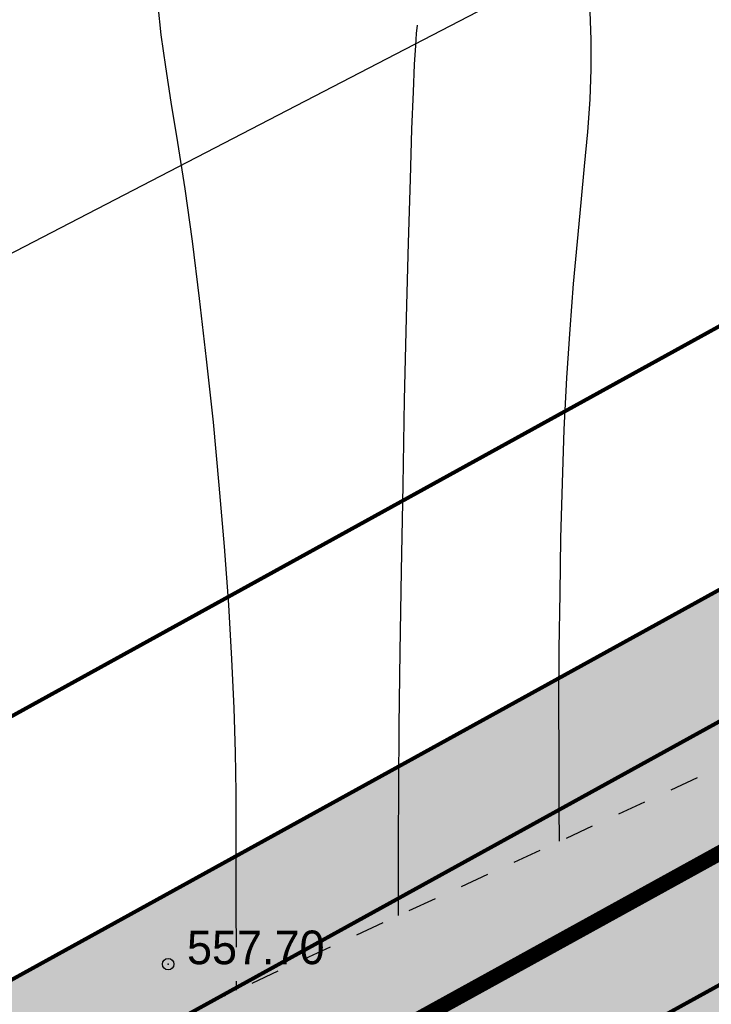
# Model space of a CAD drawing. Extents: x 0 to 361260, y 0 to 4201817.
# Tile 168 of 256: x 360046 to 360064, y 4200808 to 4200834. Entities that reach past the tile are written whole.
import ezdxf

# ---------------------------------------------------------------- set-up
doc = ezdxf.new("R2010")
doc.units = 0
doc.header["$LTSCALE"] = 0.5
doc.header["$MEASUREMENT"] = 0
doc.header["$PDMODE"] = 32
doc.header["$PDSIZE"] = 0.3
for name, pattern in [('CONTI', [0]), ('STRIH_1', [3, 2, -1]), ('Д_ТРОТ_ТРУБА', [3, 1.5, -1.5])]:
    doc.linetypes.add(name, pattern=pattern)
for name, color, linetype in [('(004) Точки рельефа', 7, 'Continuous'), ('(014) Водопровод', 5, 'ИК_Водопровод -------в--------'), ('(025) Дорога', 7, 'Continuous'), ('GORIZDEFAULT', 32, 'CONTI'), ('PI_TTDEFAULT', 5, 'CONTI'), ('Штрих Стекло', 7, 'Continuous')]:
    doc.layers.add(name, color=color, linetype=linetype)
doc.styles.add('D-431', font='txt')
doc.linetypes.add('ИК_Водопровод -------в--------', pattern='A,9,-0.6,["В",Standard,S=1.2,R=0,X=0,Y=-0.6],-1.2', length=10.8)

msp = doc.modelspace()

# ---------------------------------------------------------------- hatches: boundary and pattern name
at = {"layer": 'Штрих Стекло', "linetype": 'Continuous'}
h = msp.add_hatch(color=5, dxfattribs=at)
h.dxf.hatch_style = 1
h.set_gradient(color1=(173, 173, 173), color2=(166, 166, 166), one_color=1, tint=0.65)
h.paths.add_polyline_path([(359937.684, 4200748.941), (359943.476, 4200738.432), (360868.753, 4201248.322), (360862.962, 4201258.832)])

# ---------------------------------------------------------------- linework, layer by layer
at = {"layer": '(014) Водопровод', "elevation": 1.817, "flags": 128}
msp.add_lwpolyline([(359950.099, 4200775.952), (359978.946, 4200791.494), (360008.619, 4200807.482), (360029.096, 4200818.514), (360041.267, 4200825.071), (360070.408, 4200840.167), (360102.974, 4200858.827), (360166.599, 4200896.426), (360296.363, 4200972.483), (360388.585, 4201019.441), (360467.432, 4201064.151), (360558.05, 4201111.93), (360748.177, 4201205.15), (360877.583, 4201278.731), (360897.819, 4201292.401)], dxfattribs=at)
at = {"layer": '(025) Дорога', "linetype": 'Д_ТРОТ_ТРУБА', "flags": 128}
msp.add_lwpolyline([(359950.774, 4200759.674), (360039.393, 4200802.607), (360068.131, 4200815.859), (360088.109, 4200826.114), (360107.649, 4200837.921), (360140.762, 4200859.717), (360175.037, 4200878.97), (360208.011, 4200897.644), (360269.115, 4200930.126), (360339.285, 4200967.955), (360367.33, 4200983.688), (360399.178, 4201001.389), (360435.847, 4201020.995), (360469.853, 4201037.679), (360521.215, 4201065.051), (360604.677, 4201110.684), (360643.587, 4201126.964), (360659.307, 4201134.027), (360687.236, 4201147.15), (360720.551, 4201164.525), (360747.849, 4201180.349), (360794.648, 4201206.536), (360847.362, 4201237.085), (360878.647, 4201257.008), (360902.723, 4201275.087), (360918.308, 4201287.231)], dxfattribs=at)
at = {"ltscale": 0.149071, "const_width": 0.1}
for points in [[(359934.788, 4200754.196), (360860.066, 4201264.087)], [(359937.684, 4200748.941), (360862.962, 4201258.832)]]:
    msp.add_lwpolyline(points, dxfattribs=at)
at = {"ltscale": 0.149071}
msp.add_lwpolyline([(359937.684, 4200748.941), (359943.476, 4200738.432), (360868.753, 4201248.322), (360862.962, 4201258.832)], close=True, dxfattribs=at)
at = {"color": 7, "linetype": 'STRIH_1', "ltscale": 2, "true_color": 0xffffff, "const_width": 0.1}
for points in [[(359939.132, 4200746.314), (360864.41, 4201256.205)], [(359942.028, 4200741.059), (360867.306, 4201250.95)]]:
    msp.add_lwpolyline(points, dxfattribs=at)
at = {"color": 7, "ltscale": 0.149071, "true_color": 0xffffff, "const_width": 0.4}
msp.add_lwpolyline([(359940.58, 4200743.686), (360865.858, 4201253.577)], dxfattribs=at)
at = {"layer": 'GORIZDEFAULT', "color": 32}
for points in [[(360051.73, 4200809.41, 557.5), (360051.73, 4200809.72, 557.5), (360051.72, 4200810.09, 557.5), (360051.72, 4200810.52, 557.5), (360051.72, 4200811.03, 557.5), (360051.72, 4200811.71, 557.5), (360051.72, 4200812.51, 557.5), (360051.72, 4200813.43, 557.5), (360051.7, 4200814.47, 557.5), (360051.67, 4200815.63, 557.5), (360051.61, 4200816.9, 557.5), (360051.53, 4200818.31, 557.5), (360051.42, 4200819.83, 557.5), (360051.28, 4200821.42, 557.5), (360051.13, 4200823.06, 557.5), (360050.95, 4200824.7, 557.5), (360050.77, 4200826.28, 557.5), (360050.58, 4200827.77, 557.5), (360050.39, 4200829.13, 557.5), (360050.2, 4200830.33, 557.5), (360050.03, 4200831.38, 557.5), (360049.89, 4200832.3, 557.5), (360049.77, 4200833.13, 557.5), (360049.69, 4200833.89, 557.5)], [(360060.126, 4200812.168, 556.5), (360060.12, 4200813.03, 556.5), (360060.12, 4200814.38, 556.5), (360060.11, 4200815.76, 556.5), (360060.12, 4200817.17, 556.5), (360060.14, 4200818.61, 556.5), (360060.16, 4200820.05, 556.5), (360060.2, 4200821.48, 556.5), (360060.25, 4200822.87, 556.5), (360060.32, 4200824.21, 556.5), (360060.4, 4200825.48, 556.5), (360060.49, 4200826.66, 556.5), (360060.59, 4200827.76, 556.5), (360060.69, 4200828.77, 556.5), (360060.78, 4200829.72, 556.5), (360060.86, 4200830.61, 556.5), (360060.92, 4200831.45, 556.5), (360060.95, 4200832.24, 556.5), (360060.95, 4200833, 556.5), (360060.92, 4200833.74, 556.5)], [(360055.94, 4200810.237, 557), (360055.94, 4200810.98, 557), (360055.94, 4200812.16, 557), (360055.95, 4200813.55, 557), (360055.96, 4200815.18, 557), (360055.98, 4200817.09, 557), (360056.02, 4200819.2, 557), (360056.06, 4200821.42, 557), (360056.1, 4200823.64, 557), (360056.15, 4200825.77, 557), (360056.2, 4200827.72, 557), (360056.25, 4200829.38, 557), (360056.29, 4200830.68, 557), (360056.33, 4200831.65, 557), (360056.36, 4200832.36, 557), (360056.39, 4200832.85, 557), (360056.41, 4200833.17, 557), (360056.43, 4200833.38, 557)], [(360051.724, 4200808.293, 557.5), (360051.73, 4200808.46, 557.5), (360051.73, 4200808.49, 557.5), (360051.73, 4200808.53, 557.5)]]:
    msp.add_polyline3d(points, dxfattribs=at)
at = {"layer": 'PI_TTDEFAULT', "color": 5}
msp.add_point((360049.95, 4200808.97, 557.7), dxfattribs=at)

# ---------------------------------------------------------------- texts
at = {"layer": '(004) Точки рельефа', "style": 'D-431'}
msp.add_text('557.70', height=0.875, dxfattribs=at).set_placement((360050.44, 4200808.97))

doc.saveas('drawing.dxf')
